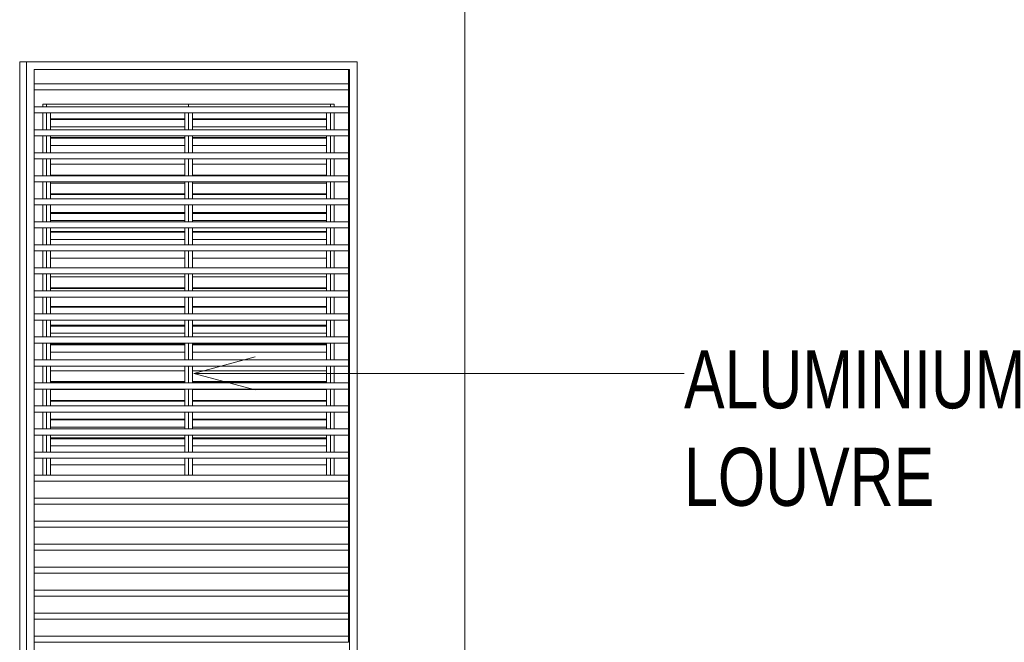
# Model space of a CAD drawing. Header units: millimetres. Extents: x -121668 to 127737, y 1553 to 34854.
# Tile 55 of 99: x 90312 to 96728, y 16018 to 20075. Entities that reach past the tile are written whole.
import ezdxf

# ---------------------------------------------------------------- set-up
doc = ezdxf.new("R2010")
doc.units = ezdxf.units.MM
for name, color, linetype, lineweight in [('A-DETL-THIN', 151, 'Continuous', 9), ('A-GLAZ', 151, 'Continuous', 9), ('A-GLAZ-CWMG', 51, 'Continuous', 20), ('A-WALL', 113, 'Continuous', 20), ('G-ANNO-TEXT', 231, 'Continuous', 5)]:
    doc.layers.add(name, color=color, linetype=linetype, lineweight=lineweight)
doc.styles.add('Swis721 BT_2', font='swiss.ttf', dxfattribs={"width": 0.75, "height": 378.428351})

# ---------------------------------------------------------------- blocks, each defined once
blk = doc.blocks.new('Rectangular Mullion - DLN_8 x 75mm _WD_-V155-Copy of GBP_SOUTH ELEVATION')
at = {"layer": 'A-GLAZ-CWMG'}
blk.add_line((88031.3, 15868), (88031.3, 15758), dxfattribs=at)
blk = doc.blocks.new('Rectangular Mullion - DLN_40 x 120mm _WD_-V156-Copy of GBP_SOUTH ELEVATION')
at = {"layer": 'A-GLAZ-CWMG'}
for p, q in [((88031.3, 15758), (85984.3, 15758)), ((88031.3, 15758), (88031.3, 15718)), ((85984.3, 15718), (88031.3, 15718))]:
    blk.add_line(p, q, dxfattribs=at)
blk = doc.blocks.new('Rectangular Mullion - DLN_8 x 75mm _WD_-5134067-Copy of GBP_SOUTH ELEVATION')
at = {"layer": 'A-GLAZ-CWMG'}
blk.add_line((88031.3, 19750), (88031.3, 19658), dxfattribs=at)
blk = doc.blocks.new('DLN_Louvre - 1900x2450 ML12-18923847-Copy of GBP_SOUTH ELEVATION')
at = {"layer": 'A-GLAZ'}
for p, q in [((86989.3, 19525), (86989.3, 19508)), ((87914.3, 19508), (87914.3, 19525)), ((86989.3, 19468), (86989.3, 19358)), ((87014.3, 19358), (87014.3, 19468)), ((87889.3, 19468), (87889.3, 19358)), ((87914.3, 19358), (87914.3, 19468)), ((87889.3, 19430), (87014.3, 19430)), ((87889.3, 19425), (87014.3, 19425)), ((87014.3, 19377.6), (87889.3, 19377.6)), ((86989.3, 19318), (86989.3, 19208)), ((87014.3, 19208), (87014.3, 19318)), ((87889.3, 19318), (87889.3, 19208)), ((87914.3, 19208), (87914.3, 19318)), ((87889.3, 19307.6), (87014.3, 19307.6)), ((87889.3, 19302.6), (87014.3, 19302.6)), ((87014.3, 19255.3), (87889.3, 19255.3)), ((86989.3, 19168), (86989.3, 19058)), ((87014.3, 19058), (87014.3, 19168)), ((87014.3, 19132.9), (87889.3, 19132.9)), ((87889.3, 19168), (87889.3, 19058)), ((87914.3, 19058), (87914.3, 19168)), ((87889.3, 19062.9), (87014.3, 19062.9)), ((86989.3, 19018), (86989.3, 18908)), ((87014.3, 18908), (87014.3, 19018)), ((87014.3, 19010.5), (87889.3, 19010.5)), ((87889.3, 19018), (87889.3, 18908)), ((87914.3, 18908), (87914.3, 19018)), ((87889.3, 18940.5), (87014.3, 18940.5)), ((87889.3, 18935.5), (87014.3, 18935.5)), ((86989.3, 18868), (86989.3, 18758)), ((87014.3, 18758), (87014.3, 18868)), ((87889.3, 18868), (87889.3, 18758)), ((87914.3, 18758), (87914.3, 18868)), ((87889.3, 18818.2), (87014.3, 18818.2)), ((87889.3, 18813.2), (87014.3, 18813.2)), ((87014.3, 18765.8), (87889.3, 18765.8)), ((86989.3, 18718), (86989.3, 18608)), ((87014.3, 18608), (87014.3, 18718)), ((87889.3, 18695.8), (87014.3, 18695.8)), ((87889.3, 18690.8), (87014.3, 18690.8)), ((87889.3, 18718), (87889.3, 18608)), ((87914.3, 18608), (87914.3, 18718)), ((87014.3, 18643.4), (87889.3, 18643.4)), ((86989.3, 18568), (86989.3, 18458)), ((87014.3, 18458), (87014.3, 18568)), ((87889.3, 18568), (87889.3, 18458)), ((87914.3, 18458), (87914.3, 18568)), ((87014.3, 18521.1), (87889.3, 18521.1)), ((86989.3, 18418), (86989.3, 18308)), ((87014.3, 18308), (87014.3, 18418)), ((87889.3, 18418), (87889.3, 18308)), ((87914.3, 18308), (87914.3, 18418)), ((87014.3, 18398.7), (87889.3, 18398.7)), ((87889.3, 18328.7), (87014.3, 18328.7)), ((87889.3, 18323.7), (87014.3, 18323.7)), ((86989.3, 18268), (86989.3, 18158)), ((87014.3, 18158), (87014.3, 18268)), ((87889.3, 18268), (87889.3, 18158)), ((87914.3, 18158), (87914.3, 18268)), ((87889.3, 18206.3), (87014.3, 18206.3)), ((87889.3, 18201.3), (87014.3, 18201.3)), ((86989.3, 18118), (86989.3, 18008)), ((87014.3, 18008), (87014.3, 18118)), ((87889.3, 18118), (87889.3, 18008)), ((87914.3, 18008), (87914.3, 18118)), ((87889.3, 18083.9), (87014.3, 18083.9)), ((87889.3, 18078.9), (87014.3, 18078.9)), ((87014.3, 18031.6), (87889.3, 18031.6)), ((86989.3, 17968), (86989.3, 17858)), ((87014.3, 17858), (87014.3, 17968)), ((87889.3, 17968), (87889.3, 17858)), ((87914.3, 17858), (87914.3, 17968)), ((87889.3, 17961.6), (87014.3, 17961.6)), ((87889.3, 17956.6), (87014.3, 17956.6)), ((87014.3, 17909.2), (87889.3, 17909.2)), ((86989.3, 17818), (86989.3, 17708)), ((87014.3, 17708), (87014.3, 17818)), ((87014.3, 17786.8), (87889.3, 17786.8)), ((87889.3, 17818), (87889.3, 17708)), ((87914.3, 17708), (87914.3, 17818)), ((87889.3, 17716.8), (87014.3, 17716.8)), ((87889.3, 17711.8), (87014.3, 17711.8)), ((86989.3, 17668), (86989.3, 17558)), ((87014.3, 17558), (87014.3, 17668)), ((87014.3, 17664.5), (87889.3, 17664.5)), ((87889.3, 17668), (87889.3, 17558)), ((87914.3, 17558), (87914.3, 17668)), ((87889.3, 17594.5), (87014.3, 17594.5)), ((87889.3, 17589.5), (87014.3, 17589.5)), ((86989.3, 17518), (86989.3, 17408)), ((87014.3, 17408), (87014.3, 17518)), ((87889.3, 17518), (87889.3, 17408)), ((87914.3, 17408), (87914.3, 17518)), ((87889.3, 17472.1), (87014.3, 17472.1)), ((87889.3, 17467.1), (87014.3, 17467.1)), ((87014.3, 17419.7), (87889.3, 17419.7)), ((86989.3, 17368), (86989.3, 17258)), ((87014.3, 17258), (87014.3, 17368)), ((87889.3, 17349.7), (87014.3, 17349.7)), ((87889.3, 17344.7), (87014.3, 17344.7)), ((87889.3, 17368), (87889.3, 17258)), ((87914.3, 17258), (87914.3, 17368)), ((87014.3, 17297.4), (87889.3, 17297.4)), ((86989.3, 17218), (86989.3, 17108)), ((87014.3, 17108), (87014.3, 17218)), ((87889.3, 17218), (87889.3, 17108)), ((87914.3, 17108), (87914.3, 17218)), ((87014.3, 17175), (87889.3, 17175))]:
    blk.add_line(p, q, dxfattribs=at)
blk = doc.blocks.new('Walls 13 - Walls 13-9359694-Copy of GBP_SOUTH ELEVATION')
at = {"layer": 'A-WALL'}
for p, q in [((85934.3, 14354.1), (85934.3, 19800)), ((85984.3, 19750), (85984.3, 14135)), ((88039.3, 19750), (85984.3, 19750)), ((88039.3, 12675), (88039.3, 19750))]:
    blk.add_line(p, q, dxfattribs=at)
blk = doc.blocks.new('DLN_Louvre - 1900x2450 ML12-V232-Copy of GBP_SOUTH ELEVATION')
at = {"layer": 'A-GLAZ', "lineweight": 15}
for p, q in [((86064.3, 19525), (86064.3, 19508)), ((86989.3, 19508), (86989.3, 19525)), ((86064.3, 19468), (86064.3, 19358)), ((86089.3, 19358), (86089.3, 19468)), ((86964.3, 19468), (86964.3, 19358)), ((86989.3, 19358), (86989.3, 19468)), ((86964.3, 19430), (86089.3, 19430)), ((86964.3, 19425), (86089.3, 19425)), ((86089.3, 19377.6), (86964.3, 19377.6)), ((86064.3, 19318), (86064.3, 19208)), ((86089.3, 19208), (86089.3, 19318)), ((86964.3, 19318), (86964.3, 19208)), ((86989.3, 19208), (86989.3, 19318)), ((86964.3, 19307.6), (86089.3, 19307.6)), ((86964.3, 19302.6), (86089.3, 19302.6)), ((86089.3, 19255.3), (86964.3, 19255.3)), ((86064.3, 19168), (86064.3, 19058)), ((86089.3, 19058), (86089.3, 19168)), ((86089.3, 19132.9), (86964.3, 19132.9)), ((86964.3, 19168), (86964.3, 19058)), ((86989.3, 19058), (86989.3, 19168)), ((86964.3, 19062.9), (86089.3, 19062.9)), ((86064.3, 19018), (86064.3, 18908)), ((86089.3, 18908), (86089.3, 19018)), ((86089.3, 19010.5), (86964.3, 19010.5)), ((86964.3, 19018), (86964.3, 18908)), ((86989.3, 18908), (86989.3, 19018)), ((86964.3, 18940.5), (86089.3, 18940.5)), ((86964.3, 18935.5), (86089.3, 18935.5)), ((86064.3, 18868), (86064.3, 18758)), ((86089.3, 18758), (86089.3, 18868)), ((86964.3, 18868), (86964.3, 18758)), ((86989.3, 18758), (86989.3, 18868)), ((86964.3, 18818.2), (86089.3, 18818.2)), ((86964.3, 18813.2), (86089.3, 18813.2)), ((86089.3, 18765.8), (86964.3, 18765.8)), ((86064.3, 18718), (86064.3, 18608)), ((86089.3, 18608), (86089.3, 18718)), ((86964.3, 18695.8), (86089.3, 18695.8)), ((86964.3, 18690.8), (86089.3, 18690.8)), ((86964.3, 18718), (86964.3, 18608)), ((86989.3, 18608), (86989.3, 18718)), ((86089.3, 18643.4), (86964.3, 18643.4)), ((86064.3, 18568), (86064.3, 18458)), ((86089.3, 18458), (86089.3, 18568)), ((86964.3, 18568), (86964.3, 18458)), ((86989.3, 18458), (86989.3, 18568)), ((86089.3, 18521.1), (86964.3, 18521.1)), ((86064.3, 18418), (86064.3, 18308)), ((86089.3, 18308), (86089.3, 18418)), ((86964.3, 18418), (86964.3, 18308)), ((86989.3, 18308), (86989.3, 18418)), ((86089.3, 18398.7), (86964.3, 18398.7)), ((86964.3, 18328.7), (86089.3, 18328.7)), ((86964.3, 18323.7), (86089.3, 18323.7)), ((86064.3, 18268), (86064.3, 18158)), ((86089.3, 18158), (86089.3, 18268)), ((86964.3, 18268), (86964.3, 18158)), ((86989.3, 18158), (86989.3, 18268)), ((86964.3, 18206.3), (86089.3, 18206.3)), ((86964.3, 18201.3), (86089.3, 18201.3)), ((86064.3, 18118), (86064.3, 18008)), ((86089.3, 18008), (86089.3, 18118)), ((86964.3, 18118), (86964.3, 18008)), ((86989.3, 18008), (86989.3, 18118)), ((86964.3, 18083.9), (86089.3, 18083.9)), ((86964.3, 18078.9), (86089.3, 18078.9)), ((86089.3, 18031.6), (86964.3, 18031.6)), ((86064.3, 17968), (86064.3, 17858)), ((86089.3, 17858), (86089.3, 17968)), ((86964.3, 17968), (86964.3, 17858)), ((86989.3, 17858), (86989.3, 17968)), ((86964.3, 17961.6), (86089.3, 17961.6)), ((86964.3, 17956.6), (86089.3, 17956.6)), ((86089.3, 17909.2), (86964.3, 17909.2)), ((86064.3, 17818), (86064.3, 17708)), ((86089.3, 17708), (86089.3, 17818)), ((86089.3, 17786.8), (86964.3, 17786.8)), ((86964.3, 17818), (86964.3, 17708)), ((86989.3, 17708), (86989.3, 17818)), ((86964.3, 17716.8), (86089.3, 17716.8)), ((86964.3, 17711.8), (86089.3, 17711.8)), ((86064.3, 17668), (86064.3, 17558)), ((86089.3, 17558), (86089.3, 17668)), ((86089.3, 17664.5), (86964.3, 17664.5)), ((86964.3, 17668), (86964.3, 17558)), ((86989.3, 17558), (86989.3, 17668)), ((86964.3, 17594.5), (86089.3, 17594.5)), ((86964.3, 17589.5), (86089.3, 17589.5)), ((86064.3, 17518), (86064.3, 17408)), ((86089.3, 17408), (86089.3, 17518)), ((86964.3, 17518), (86964.3, 17408)), ((86989.3, 17408), (86989.3, 17518)), ((86964.3, 17472.1), (86089.3, 17472.1)), ((86964.3, 17467.1), (86089.3, 17467.1)), ((86089.3, 17419.7), (86964.3, 17419.7)), ((86064.3, 17368), (86064.3, 17258)), ((86089.3, 17258), (86089.3, 17368)), ((86964.3, 17349.7), (86089.3, 17349.7)), ((86964.3, 17344.7), (86089.3, 17344.7)), ((86964.3, 17368), (86964.3, 17258)), ((86989.3, 17258), (86989.3, 17368)), ((86089.3, 17297.4), (86964.3, 17297.4)), ((86064.3, 17218), (86064.3, 17108)), ((86089.3, 17108), (86089.3, 17218)), ((86964.3, 17218), (86964.3, 17108)), ((86989.3, 17108), (86989.3, 17218)), ((86089.3, 17175), (86964.3, 17175))]:
    blk.add_line(p, q, dxfattribs=at)

msp = doc.modelspace()

# ---------------------------------------------------------------- linework, layer by layer
at = {"layer": 'A-DETL-THIN'}
for p, q in [((93212.1, 12675), (93212.1, 20350)), ((90312.1, 14475), (90312.1, 19800)), ((90312.1, 19800), (92512.1, 19800)), ((92512.1, 19800), (92512.1, 12675))]:
    msp.add_line(p, q, dxfattribs=at)
at = {"layer": 'A-WALL'}
for p, q in [((90462.1, 19525), (92362.1, 19525)), ((90462.1, 19508), (90462.1, 19525)), ((92362.1, 19525), (92362.1, 19508)), ((90462.1, 19358), (90462.1, 19468)), ((92362.1, 19468), (92362.1, 19358)), ((90462.1, 19208), (90462.1, 19318)), ((92362.1, 19318), (92362.1, 19208)), ((90462.1, 19058), (90462.1, 19168)), ((92362.1, 19168), (92362.1, 19058)), ((90462.1, 18908), (90462.1, 19018)), ((92362.1, 19018), (92362.1, 18908)), ((90462.1, 18758), (90462.1, 18868)), ((92362.1, 18868), (92362.1, 18758)), ((90462.1, 18608), (90462.1, 18718)), ((92362.1, 18718), (92362.1, 18608)), ((90462.1, 18458), (90462.1, 18568)), ((92362.1, 18568), (92362.1, 18458)), ((90462.1, 18308), (90462.1, 18418)), ((92362.1, 18418), (92362.1, 18308)), ((90462.1, 18158), (90462.1, 18268)), ((92362.1, 18268), (92362.1, 18158)), ((90462.1, 18008), (90462.1, 18118)), ((92362.1, 18118), (92362.1, 18008)), ((90462.1, 17858), (90462.1, 17968)), ((92362.1, 17968), (92362.1, 17858)), ((90462.1, 17708), (90462.1, 17818)), ((92362.1, 17818), (92362.1, 17708)), ((90462.1, 17558), (90462.1, 17668)), ((92362.1, 17668), (92362.1, 17558)), ((90462.1, 17408), (90462.1, 17518)), ((92362.1, 17518), (92362.1, 17408)), ((90462.1, 17258), (90462.1, 17368)), ((92362.1, 17368), (92362.1, 17258)), ((90462.1, 17108), (90462.1, 17218)), ((92362.1, 17218), (92362.1, 17108))]:
    msp.add_line(p, q, dxfattribs=at)
at = {"layer": 'A-WALL', "lineweight": 15}
for p, q in [((90487.1, 19508), (90487.1, 19525)), ((92337.1, 19525), (92337.1, 19508)), ((90487.1, 19358), (90487.1, 19468)), ((92337.1, 19468), (92337.1, 19358)), ((90487.1, 19208), (90487.1, 19318)), ((92337.1, 19318), (92337.1, 19208)), ((90487.1, 19058), (90487.1, 19168)), ((92337.1, 19168), (92337.1, 19058)), ((90487.1, 18908), (90487.1, 19018)), ((92337.1, 19018), (92337.1, 18908)), ((90487.1, 18758), (90487.1, 18868)), ((92337.1, 18868), (92337.1, 18758)), ((90487.1, 18608), (90487.1, 18718)), ((92337.1, 18718), (92337.1, 18608)), ((90487.1, 18458), (90487.1, 18568)), ((92337.1, 18568), (92337.1, 18458)), ((90487.1, 18308), (90487.1, 18418)), ((92337.1, 18418), (92337.1, 18308)), ((90487.1, 18158), (90487.1, 18268)), ((92337.1, 18268), (92337.1, 18158)), ((90487.1, 18008), (90487.1, 18118)), ((92337.1, 18118), (92337.1, 18008)), ((90487.1, 17858), (90487.1, 17968)), ((92337.1, 17968), (92337.1, 17858)), ((90487.1, 17708), (90487.1, 17818)), ((92337.1, 17818), (92337.1, 17708)), ((90487.1, 17558), (90487.1, 17668)), ((92337.1, 17668), (92337.1, 17558)), ((90487.1, 17408), (90487.1, 17518)), ((92337.1, 17518), (92337.1, 17408)), ((90487.1, 17258), (90487.1, 17368)), ((92337.1, 17368), (92337.1, 17258)), ((90487.1, 17108), (90487.1, 17218)), ((92337.1, 17218), (92337.1, 17108))]:
    msp.add_line(p, q, dxfattribs=at)
at = {"layer": 'G-ANNO-TEXT', "color": 7}
for q in [(91847, 17877.4), (91847, 17663), (94640.8, 17770.2)]:
    msp.add_line((91447, 17770.2), q, dxfattribs=at)

# ---------------------------------------------------------------- block references
at = {"layer": 'A-GLAZ', "lineweight": 15}
msp.add_blockref('DLN_Louvre - 1900x2450 ML12-V232-Copy of GBP_SOUTH ELEVATION', (4422.8, 0), dxfattribs=at)
at = {"layer": 'A-GLAZ'}
msp.add_blockref('DLN_Louvre - 1900x2450 ML12-18923847-Copy of GBP_SOUTH ELEVATION', (4422.8, 0), dxfattribs=at)
at = {"layer": 'A-GLAZ-CWMG'}
for name, p in [('Rectangular Mullion - DLN_8 x 75mm _WD_-5134067-Copy of GBP_SOUTH ELEVATION', (4422.8, 0)), ('Rectangular Mullion - DLN_40 x 120mm _WD_-V156-Copy of GBP_SOUTH ELEVATION', (4422.8, 3900)), ('Rectangular Mullion - DLN_8 x 75mm _WD_-V155-Copy of GBP_SOUTH ELEVATION', (4422.8, 3750)), ('Rectangular Mullion - DLN_40 x 120mm _WD_-V156-Copy of GBP_SOUTH ELEVATION', (4422.8, 3750)), ('Rectangular Mullion - DLN_8 x 75mm _WD_-V155-Copy of GBP_SOUTH ELEVATION', (4422.8, 3600)), ('Rectangular Mullion - DLN_40 x 120mm _WD_-V156-Copy of GBP_SOUTH ELEVATION', (4422.8, 3600)), ('Rectangular Mullion - DLN_8 x 75mm _WD_-V155-Copy of GBP_SOUTH ELEVATION', (4422.8, 3450)), ('Rectangular Mullion - DLN_40 x 120mm _WD_-V156-Copy of GBP_SOUTH ELEVATION', (4422.8, 3450)), ('Rectangular Mullion - DLN_8 x 75mm _WD_-V155-Copy of GBP_SOUTH ELEVATION', (4422.8, 3300)), ('Rectangular Mullion - DLN_40 x 120mm _WD_-V156-Copy of GBP_SOUTH ELEVATION', (4422.8, 3300)), ('Rectangular Mullion - DLN_8 x 75mm _WD_-V155-Copy of GBP_SOUTH ELEVATION', (4422.8, 3150)), ('Rectangular Mullion - DLN_40 x 120mm _WD_-V156-Copy of GBP_SOUTH ELEVATION', (4422.8, 3150)), ('Rectangular Mullion - DLN_8 x 75mm _WD_-V155-Copy of GBP_SOUTH ELEVATION', (4422.8, 3000)), ('Rectangular Mullion - DLN_40 x 120mm _WD_-V156-Copy of GBP_SOUTH ELEVATION', (4422.8, 3000)), ('Rectangular Mullion - DLN_8 x 75mm _WD_-V155-Copy of GBP_SOUTH ELEVATION', (4422.8, 2850)), ('Rectangular Mullion - DLN_40 x 120mm _WD_-V156-Copy of GBP_SOUTH ELEVATION', (4422.8, 2850)), ('Rectangular Mullion - DLN_8 x 75mm _WD_-V155-Copy of GBP_SOUTH ELEVATION', (4422.8, 2700)), ('Rectangular Mullion - DLN_40 x 120mm _WD_-V156-Copy of GBP_SOUTH ELEVATION', (4422.8, 2700)), ('Rectangular Mullion - DLN_8 x 75mm _WD_-V155-Copy of GBP_SOUTH ELEVATION', (4422.8, 2550)), ('Rectangular Mullion - DLN_40 x 120mm _WD_-V156-Copy of GBP_SOUTH ELEVATION', (4422.8, 2550)), ('Rectangular Mullion - DLN_8 x 75mm _WD_-V155-Copy of GBP_SOUTH ELEVATION', (4422.8, 2400)), ('Rectangular Mullion - DLN_40 x 120mm _WD_-V156-Copy of GBP_SOUTH ELEVATION', (4422.8, 2400)), ('Rectangular Mullion - DLN_8 x 75mm _WD_-V155-Copy of GBP_SOUTH ELEVATION', (4422.8, 2250)), ('Rectangular Mullion - DLN_40 x 120mm _WD_-V156-Copy of GBP_SOUTH ELEVATION', (4422.8, 2250)), ('Rectangular Mullion - DLN_8 x 75mm _WD_-V155-Copy of GBP_SOUTH ELEVATION', (4422.8, 2100)), ('Rectangular Mullion - DLN_40 x 120mm _WD_-V156-Copy of GBP_SOUTH ELEVATION', (4422.8, 2100)), ('Rectangular Mullion - DLN_8 x 75mm _WD_-V155-Copy of GBP_SOUTH ELEVATION', (4422.8, 1950)), ('Rectangular Mullion - DLN_40 x 120mm _WD_-V156-Copy of GBP_SOUTH ELEVATION', (4422.8, 1950)), ('Rectangular Mullion - DLN_8 x 75mm _WD_-V155-Copy of GBP_SOUTH ELEVATION', (4422.8, 1800)), ('Rectangular Mullion - DLN_40 x 120mm _WD_-V156-Copy of GBP_SOUTH ELEVATION', (4422.8, 1800)), ('Rectangular Mullion - DLN_8 x 75mm _WD_-V155-Copy of GBP_SOUTH ELEVATION', (4422.8, 1650)), ('Rectangular Mullion - DLN_40 x 120mm _WD_-V156-Copy of GBP_SOUTH ELEVATION', (4422.8, 1650)), ('Rectangular Mullion - DLN_8 x 75mm _WD_-V155-Copy of GBP_SOUTH ELEVATION', (4422.8, 1500)), ('Rectangular Mullion - DLN_40 x 120mm _WD_-V156-Copy of GBP_SOUTH ELEVATION', (4422.8, 1500)), ('Rectangular Mullion - DLN_8 x 75mm _WD_-V155-Copy of GBP_SOUTH ELEVATION', (4422.8, 1350)), ('Rectangular Mullion - DLN_40 x 120mm _WD_-V156-Copy of GBP_SOUTH ELEVATION', (4422.8, 1350)), ('Rectangular Mullion - DLN_8 x 75mm _WD_-V155-Copy of GBP_SOUTH ELEVATION', (4422.8, 1200)), ('Rectangular Mullion - DLN_40 x 120mm _WD_-V156-Copy of GBP_SOUTH ELEVATION', (4422.8, 1200)), ('Rectangular Mullion - DLN_8 x 75mm _WD_-V155-Copy of GBP_SOUTH ELEVATION', (4422.8, 1050)), ('Rectangular Mullion - DLN_40 x 120mm _WD_-V156-Copy of GBP_SOUTH ELEVATION', (4422.8, 1050)), ('Rectangular Mullion - DLN_8 x 75mm _WD_-V155-Copy of GBP_SOUTH ELEVATION', (4422.8, 900)), ('Rectangular Mullion - DLN_40 x 120mm _WD_-V156-Copy of GBP_SOUTH ELEVATION', (4422.8, 900)), ('Rectangular Mullion - DLN_8 x 75mm _WD_-V155-Copy of GBP_SOUTH ELEVATION', (4422.8, 750)), ('Rectangular Mullion - DLN_40 x 120mm _WD_-V156-Copy of GBP_SOUTH ELEVATION', (4422.8, 750)), ('Rectangular Mullion - DLN_8 x 75mm _WD_-V155-Copy of GBP_SOUTH ELEVATION', (4422.8, 600)), ('Rectangular Mullion - DLN_40 x 120mm _WD_-V156-Copy of GBP_SOUTH ELEVATION', (4422.8, 600)), ('Rectangular Mullion - DLN_8 x 75mm _WD_-V155-Copy of GBP_SOUTH ELEVATION', (4422.8, 450)), ('Rectangular Mullion - DLN_40 x 120mm _WD_-V156-Copy of GBP_SOUTH ELEVATION', (4422.8, 450)), ('Rectangular Mullion - DLN_8 x 75mm _WD_-V155-Copy of GBP_SOUTH ELEVATION', (4422.8, 300)), ('Rectangular Mullion - DLN_40 x 120mm _WD_-V156-Copy of GBP_SOUTH ELEVATION', (4422.8, 300))]:
    msp.add_blockref(name, p, dxfattribs=at)
at = {"layer": 'A-WALL'}
msp.add_blockref('Walls 13 - Walls 13-9359694-Copy of GBP_SOUTH ELEVATION', (4422.8, 0), dxfattribs=at)

# ---------------------------------------------------------------- texts
at = {"layer": 'G-ANNO-TEXT', "color": 7, "insert": (94640.8, 17920.7), "char_height": 378.43, "width": 2596.8, "attachment_point": 1, "line_spacing_factor": 1.00667, "style": 'Swis721 BT_2'}
msp.add_mtext('ALUMINIUM\\PLOUVRE', dxfattribs=at)

doc.saveas('drawing.dxf')
